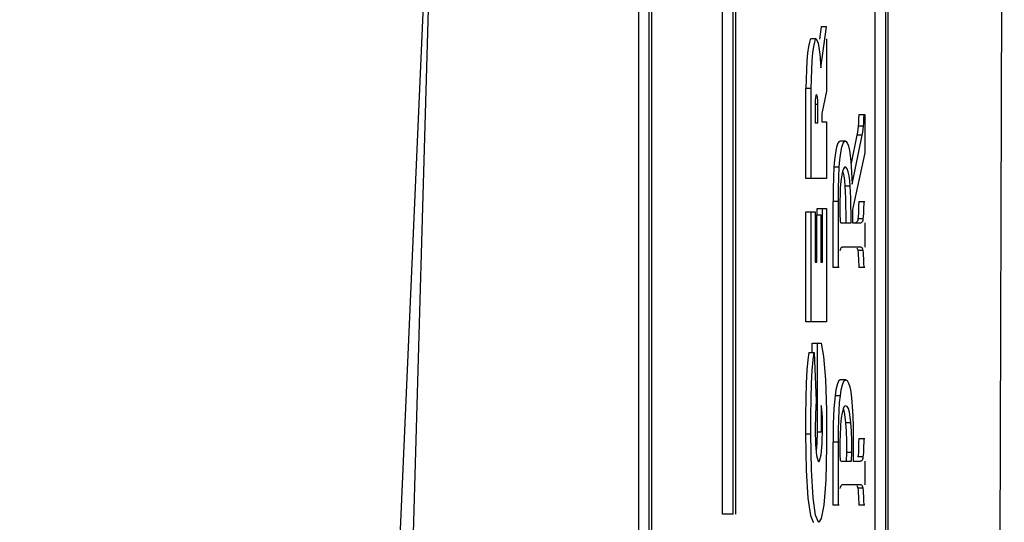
# Model space of a CAD drawing. Header units: inches. Extents: x 0 to 420, y 0 to 297.
# Tile 20 of 90: x 131.529 to 133.086, y 74.673 to 75.468. Entities that reach past the tile are written whole.
import ezdxf

# ---------------------------------------------------------------- set-up
doc = ezdxf.new("R2010")
doc.units = ezdxf.units.IN
doc.header["$LTSCALE"] = 23.1
doc.header["$MEASUREMENT"] = 0
doc.linetypes.add('PHANTOM', pattern=[0.8, 0.45, -0.05, 0.1, -0.05, 0.1, -0.05])
doc.layers.get('0').update_dxf_attribs({"linetype": 'CONTINUOUS'})
doc.layers.add('DEFAULT_3', color=7, linetype='PHANTOM')
doc.layers.add('DIM_PILOTEES', color=7, linetype='CONTINUOUS')
doc.styles.get("Standard").update_dxf_attribs({"font": 'txt', "width": 0.7})
doc.styles.add('TEXTSTYLE_2', font='txt', dxfattribs={"width": 0.7})
doc.dimstyles.new('DIMSTYLE_1', dxfattribs={"dimtxt": 0.18, "dimasz": 3.5, "dimexe": 2, "dimexo": 0, "dimgap": 0.045, "dimtad": 1, "dimzin": 4, "dimdsep": 46, "dimtxsty": 'TEXTSTYLE_2', "dimblk": '_FILLED', "dimblk1": '_FILLED', "dimblk2": '_FILLED', "dimcen": 0.09, "dimazin": 1, "dimtp": 0.003937, "dimtm": 0.003937, "dimtfac": 1, "dimtdec": 0, "dimtofl": 0, "dimtmove": 0, "dimatfit": 3, "dimldrblk": '_FILLED', "dimfxl": 1, "dimtolj": 1, "dimtzin": 4, "dimarcsym": 0})
doc.dimstyles.new('DIMSTYLE_4', dxfattribs={"dimtxt": 2.5, "dimasz": 3.5, "dimexe": 2, "dimexo": 0, "dimgap": 0.09, "dimtad": 1, "dimdec": 0, "dimzin": 4, "dimdsep": 46, "dimtxsty": 'STANDARD', "dimblk": '_FILLED', "dimblk1": '_FILLED', "dimblk2": '_FILLED', "dimcen": 0.09, "dimazin": 1, "dimtp": 0.07874, "dimtm": 0.07874, "dimtfac": 1, "dimtdec": 0, "dimtofl": 0, "dimtmove": 0, "dimatfit": 1, "dimldrblk": '_FILLED', "dimfxl": 1, "dimtolj": 1, "dimtzin": 4, "dimarcsym": 0})

# ---------------------------------------------------------------- blocks, each defined once
blk = doc.blocks.new('_FILLED')
at = {"color": 0, "linetype": 'ByBlock'}
blk.add_solid([(0, 0), (-1, 0.142857), (-1, -0.142857)], dxfattribs=at)
blk = doc.blocks.new('*D7')
at = {"layer": 'DIM_PILOTEES', "color": 2, "linetype": 'Continuous'}
for p, q in [((120.363, 76.135904), (155.164035, 76.135904)), ((155.164035, 76.135904), (157.209035, 76.135904)), ((155.209035, 76.135904), (155.209035, 56.305404)), ((155.209035, 36.474904), (155.209035, 56.305404)), ((110.21963, 36.474904), (155.164035, 36.474904)), ((155.164035, 36.474904), (157.209035, 36.474904))]:
    blk.add_line(p, q, dxfattribs=at)
at = {"layer": 'DIM_PILOTEES', "color": 2, "linetype": 'Continuous', "xscale": 3.5, "yscale": 3.5, "zscale": 3.5}
for p, rotation in [((155.209035, 76.135904), 90), ((155.209035, 36.474904), 270)]:
    blk.add_blockref('_FILLED', p, dxfattribs=dict(at, rotation=rotation))
blk = doc.blocks.new('*D14')
at = {"layer": 'DIM_PILOTEES', "color": 2, "linetype": 'Continuous'}
blk.add_line((130.459481, 99.719242), (144.563257, 108.862085), dxfattribs=at)
at = {"layer": 'DIM_PILOTEES', "color": 2, "linetype": 'Continuous', "xscale": 3.5, "yscale": 3.5, "zscale": 3.5, "rotation": 212.953525}
blk.add_blockref('_FILLED', (130.459481, 99.719242), dxfattribs=at)

msp = doc.modelspace()

# ---------------------------------------------------------------- linework, layer by layer
at = {"color": 7, "linetype": 'Continuous'}
for p, q in [((132.507648, 78.014728), (132.507648, 74.421914)), ((132.524538, 74.421914), (132.524538, 78.014728)), ((132.901905, 78.014728), (132.901905, 74.421914)), ((132.527879, 77.987647), (132.527879, 74.448927)), ((132.881673, 74.448927), (132.881673, 77.987647)), ((132.898564, 74.448927), (132.898564, 77.987647)), ((132.072742, 73.331538), (132.199289, 76.226198)), ((132.195935, 76.220904), (132.142019, 74.335187)), ((133.081907, 75.667349), (133.07892, 74.55951)), ((132.640433, 74.685873), (132.640433, 75.504083)), ((132.657324, 74.685873), (132.657324, 75.504083)), ((132.660665, 75.504083), (132.660665, 74.685873)), ((132.796514, 75.456449), (132.793695, 75.436731)), ((132.795718, 75.391815), (132.804959, 75.456449)), ((132.804959, 75.456449), (132.796514, 75.456449)), ((132.777722, 75.432224), (132.776332, 75.425098)), ((132.779082, 75.436278), (132.777722, 75.432224)), ((132.780268, 75.437443), (132.779082, 75.436278)), ((132.788713, 75.437443), (132.780268, 75.437443)), ((132.784778, 75.4251), (132.786167, 75.432224)), ((132.786167, 75.432224), (132.787527, 75.436277)), ((132.787527, 75.436277), (132.788713, 75.437443)), ((132.788713, 75.437443), (132.791819, 75.430513)), ((132.804959, 75.437443), (132.804959, 75.354517)), ((132.776332, 75.425098), (132.775005, 75.41508)), ((132.783451, 75.415086), (132.784778, 75.4251)), ((132.791819, 75.430513), (132.794377, 75.413447)), ((132.773843, 75.402683), (132.772944, 75.388534)), ((132.775005, 75.41508), (132.773843, 75.402683)), ((132.781389, 75.38854), (132.782289, 75.40269)), ((132.782289, 75.40269), (132.783451, 75.415086)), ((132.794377, 75.413447), (132.795718, 75.391815)), ((132.772944, 75.388534), (132.772409, 75.373503)), ((132.780854, 75.373505), (132.781389, 75.38854)), ((132.772409, 75.373503), (132.772306, 75.359005)), ((132.780752, 75.359005), (132.780854, 75.373505)), ((132.772306, 75.216409), (132.772306, 75.359005)), ((132.780752, 75.359005), (132.772306, 75.359005)), ((132.780752, 75.216409), (132.780752, 75.359005)), ((132.804959, 75.354517), (132.79755, 75.319463)), ((132.787107, 75.34), (132.78706, 75.33495)), ((132.787478, 75.344679), (132.787107, 75.34)), ((132.788079, 75.34801), (132.787478, 75.344679)), ((132.788858, 75.349459), (132.788079, 75.34801)), ((132.789008, 75.349484), (132.788858, 75.349459)), ((132.789744, 75.348639), (132.789008, 75.349484)), ((132.790533, 75.345181), (132.789744, 75.348639)), ((132.791016, 75.339671), (132.790533, 75.345181)), ((132.791101, 75.333488), (132.791016, 75.339671)), ((132.78706, 75.33495), (132.78706, 75.304928)), ((132.791101, 75.333488), (132.78706, 75.333488)), ((132.791101, 75.304928), (132.791101, 75.333488)), ((132.79755, 75.319463), (132.79755, 75.306067)), ((132.855629, 75.311006), (132.855342, 75.304881)), ((132.855808, 75.318018), (132.855629, 75.311006)), ((132.855808, 75.318018), (132.865393, 75.318018)), ((132.863787, 75.304874), (132.864074, 75.310999)), ((132.864074, 75.310999), (132.864254, 75.318018)), ((132.865393, 75.318018), (132.865393, 75.257294)), ((132.78706, 75.304928), (132.791101, 75.304928)), ((132.79755, 75.306067), (132.805033, 75.306067)), ((132.805033, 75.306067), (132.805033, 75.216409)), ((132.85435, 75.294466), (132.85363, 75.289762)), ((132.854944, 75.299641), (132.85435, 75.294466)), ((132.855342, 75.304881), (132.854944, 75.299641)), ((132.86339, 75.299641), (132.854944, 75.299641)), ((132.862074, 75.289753), (132.862794, 75.294455)), ((132.862794, 75.294455), (132.86339, 75.299641)), ((132.86339, 75.299641), (132.863787, 75.304874)), ((132.826206, 75.275733), (132.825048, 75.275362)), ((132.834651, 75.275739), (132.826206, 75.275739)), ((132.833492, 75.275361), (132.834651, 75.275733)), ((132.834651, 75.275733), (132.835677, 75.275449)), ((132.852785, 75.285293), (132.843595, 75.240691)), ((132.845223, 75.207603), (132.86123, 75.285293)), ((132.85363, 75.289762), (132.852785, 75.285293)), ((132.86123, 75.285293), (132.852785, 75.285293)), ((132.86123, 75.285293), (132.862074, 75.289753)), ((132.820681, 75.266091), (132.818901, 75.257212)), ((132.822776, 75.272275), (132.820681, 75.266091)), ((132.825048, 75.275362), (132.822776, 75.272275)), ((132.827346, 75.257211), (132.829126, 75.266091)), ((132.829126, 75.266091), (132.831221, 75.272274)), ((132.831221, 75.272274), (132.833492, 75.275361)), ((132.835677, 75.275449), (132.837613, 75.273278)), ((132.837613, 75.273278), (132.839289, 75.26942)), ((132.839289, 75.26942), (132.840725, 75.264063)), ((132.840725, 75.264063), (132.841899, 75.257277)), ((132.817508, 75.246278), (132.816546, 75.234463)), ((132.818901, 75.257212), (132.817508, 75.246278)), ((132.824991, 75.234463), (132.825954, 75.246277)), ((132.825954, 75.246277), (132.827346, 75.257211)), ((132.841899, 75.257277), (132.843388, 75.243786)), ((132.865393, 75.257294), (132.845966, 75.167483)), ((132.816546, 75.234463), (132.815773, 75.218644)), ((132.824991, 75.234463), (132.816546, 75.234463)), ((132.824217, 75.21861), (132.824991, 75.234463)), ((132.831686, 75.231951), (132.830132, 75.2278)), ((132.833499, 75.234317), (132.831686, 75.231951)), ((132.834542, 75.234659), (132.833499, 75.234317)), ((132.835465, 75.234393), (132.834542, 75.234659)), ((132.837404, 75.231939), (132.835465, 75.234393)), ((132.839103, 75.227299), (132.837404, 75.231939)), ((132.843388, 75.243786), (132.844497, 75.227239)), ((132.805033, 75.216409), (132.772306, 75.216409)), ((132.815773, 75.218644), (132.815309, 75.200548)), ((132.823754, 75.200514), (132.824217, 75.21861)), ((132.827836, 75.215531), (132.827089, 75.20779)), ((132.828854, 75.22227), (132.827836, 75.215531)), ((132.830132, 75.2278), (132.828854, 75.22227)), ((132.830306, 75.228264), (132.830649, 75.227328)), ((132.830649, 75.227328), (132.832046, 75.220997)), ((132.832046, 75.220997), (132.833137, 75.213287)), ((132.840495, 75.220978), (132.839103, 75.227299)), ((132.841582, 75.213288), (132.840495, 75.220978)), ((132.844497, 75.227239), (132.845223, 75.207603)), ((132.815309, 75.200548), (132.815154, 75.180165)), ((132.8236, 75.180165), (132.823754, 75.200514)), ((132.826686, 75.200986), (132.826427, 75.194586)), ((132.827089, 75.20779), (132.826686, 75.200986)), ((132.833137, 75.213287), (132.833908, 75.204662)), ((132.833908, 75.204662), (132.834386, 75.195667)), ((132.842353, 75.204662), (132.833908, 75.204662)), ((132.842353, 75.204662), (132.841582, 75.213288)), ((132.842831, 75.195667), (132.842353, 75.204662)), ((132.826144, 75.18334), (132.826073, 75.178442)), ((132.826257, 75.188709), (132.826144, 75.18334)), ((132.826427, 75.194586), (132.826257, 75.188709)), ((132.834386, 75.195667), (132.834749, 75.185216)), ((132.834749, 75.185216), (132.835019, 75.173498)), ((132.843194, 75.185216), (132.842831, 75.195667)), ((132.843464, 75.173498), (132.843194, 75.185216)), ((132.790211, 75.159017), (132.790211, 75.169115)), ((132.790211, 75.169115), (132.805033, 75.169115)), ((132.798657, 75.084472), (132.798657, 75.169115)), ((132.805033, 75.169115), (132.805033, 74.989833)), ((132.815154, 75.075802), (132.815154, 75.180165)), ((132.8236, 75.180165), (132.815154, 75.180165)), ((132.8236, 75.075802), (132.8236, 75.180165)), ((132.826033, 75.17397), (132.826017, 75.169884)), ((132.826017, 75.169884), (132.82602, 75.166147)), ((132.826073, 75.178442), (132.826033, 75.17397)), ((132.835019, 75.173498), (132.835209, 75.160583)), ((132.843655, 75.160583), (132.843464, 75.173498)), ((132.845966, 75.167483), (132.846118, 75.146488)), ((132.855496, 75.166789), (132.855258, 75.161098)), ((132.855677, 75.173278), (132.855496, 75.166789)), ((132.855808, 75.180505), (132.855677, 75.173278)), ((132.855808, 75.180505), (132.865393, 75.180505)), ((132.863703, 75.161098), (132.863941, 75.16679)), ((132.863941, 75.16679), (132.864254, 75.180505)), ((132.772174, 74.989833), (132.772174, 75.164015)), ((132.772174, 75.164015), (132.786997, 75.164015)), ((132.780619, 74.989833), (132.780619, 75.164015)), ((132.786997, 75.164015), (132.786997, 75.084472)), ((132.789406, 75.084472), (132.789406, 75.159017)), ((132.789406, 75.159017), (132.795784, 75.159017)), ((132.795784, 75.159017), (132.795784, 75.084472)), ((132.82602, 75.166147), (132.82604, 75.162729)), ((132.82604, 75.162729), (132.826074, 75.159602)), ((132.826074, 75.159602), (132.826123, 75.156747)), ((132.826123, 75.156747), (132.826189, 75.154158)), ((132.826189, 75.154158), (132.82628, 75.151853)), ((132.82628, 75.151853), (132.826413, 75.149973)), ((132.835209, 75.160583), (132.835328, 75.146488)), ((132.843774, 75.146488), (132.843655, 75.160583)), ((132.854575, 75.152744), (132.854143, 75.150687)), ((132.854952, 75.156321), (132.854575, 75.152744)), ((132.86302, 75.152744), (132.854575, 75.152744)), ((132.855258, 75.161098), (132.854952, 75.156321)), ((132.862589, 75.150687), (132.86302, 75.152744)), ((132.86302, 75.152744), (132.863397, 75.156321)), ((132.863397, 75.156321), (132.863703, 75.161098)), ((132.826413, 75.149973), (132.826611, 75.148693)), ((132.826611, 75.148693), (132.826865, 75.147782)), ((132.826865, 75.147782), (132.827153, 75.147171)), ((132.827153, 75.147171), (132.827472, 75.146776)), ((132.827472, 75.146776), (132.827821, 75.146557)), ((132.827821, 75.146557), (132.828199, 75.146488)), ((132.828199, 75.146488), (132.843774, 75.146488)), ((132.846118, 75.146488), (132.858554, 75.146488)), ((132.851705, 75.146881), (132.850939, 75.146585)), ((132.852407, 75.147394), (132.851705, 75.146881)), ((132.853047, 75.148154), (132.852407, 75.147394)), ((132.853626, 75.149215), (132.853047, 75.148154)), ((132.854143, 75.150687), (132.853626, 75.149215)), ((132.858554, 75.146488), (132.859384, 75.146585)), ((132.859384, 75.146585), (132.86015, 75.146881)), ((132.86015, 75.146881), (132.860852, 75.147394)), ((132.860852, 75.147394), (132.861493, 75.148154)), ((132.861493, 75.148154), (132.862072, 75.149215)), ((132.862072, 75.149215), (132.862589, 75.150687)), ((132.865393, 75.146488), (132.865393, 75.108187)), ((132.827056, 75.105523), (132.826544, 75.104098)), ((132.827625, 75.106559), (132.827056, 75.105523)), ((132.82825, 75.107303), (132.827625, 75.106559)), ((132.828929, 75.107804), (132.82825, 75.107303)), ((132.829663, 75.108094), (132.828929, 75.107804)), ((132.830455, 75.108187), (132.829663, 75.108094)), ((132.857816, 75.108187), (132.830455, 75.108187)), ((132.852645, 75.106806), (132.853293, 75.105918)), ((132.853293, 75.105918), (132.853878, 75.104667)), ((132.853878, 75.104667), (132.854386, 75.102815)), ((132.858742, 75.108108), (132.857816, 75.108187)), ((132.859594, 75.107863), (132.858742, 75.108108)), ((132.860375, 75.107438), (132.859594, 75.107863)), ((132.86109, 75.106806), (132.860375, 75.107438)), ((132.861738, 75.105918), (132.86109, 75.106806)), ((132.862323, 75.104668), (132.861738, 75.105918)), ((132.862832, 75.102815), (132.862323, 75.104668)), ((132.826544, 75.104098), (132.826107, 75.102135)), ((132.854386, 75.102815), (132.854816, 75.099798)), ((132.862832, 75.102815), (132.854386, 75.102815)), ((132.854816, 75.099798), (132.855175, 75.095303)), ((132.855175, 75.095303), (132.855453, 75.089691)), ((132.855453, 75.089691), (132.855808, 75.075802)), ((132.863261, 75.099798), (132.862832, 75.102815)), ((132.863621, 75.095303), (132.863261, 75.099798)), ((132.863899, 75.089691), (132.863621, 75.095303)), ((132.864106, 75.083159), (132.863899, 75.089691)), ((132.786997, 75.084472), (132.789406, 75.084472)), ((132.795784, 75.084472), (132.798657, 75.084472)), ((132.824777, 75.075802), (132.815154, 75.075802)), ((132.865393, 75.075802), (132.855808, 75.075802)), ((132.864254, 75.075802), (132.864106, 75.083159)), ((132.805033, 74.989833), (132.772174, 74.989833)), ((132.782034, 74.941553), (132.782034, 74.956122)), ((132.782034, 74.956122), (132.796328, 74.956122)), ((132.79048, 74.815617), (132.79048, 74.956122)), ((132.796328, 74.956122), (132.800106, 74.934981)), ((132.777035, 74.941553), (132.775331, 74.930003)), ((132.777035, 74.941553), (132.78548, 74.941553)), ((132.783775, 74.929985), (132.78548, 74.941553)), ((132.78548, 74.941553), (132.788673, 74.865087)), ((132.800106, 74.934981), (132.803109, 74.898799)), ((132.775331, 74.930003), (132.773878, 74.913359)), ((132.782321, 74.913324), (132.783775, 74.929985)), ((132.773878, 74.913359), (132.772755, 74.892817)), ((132.781198, 74.892774), (132.782321, 74.913324)), ((132.772755, 74.892817), (132.771962, 74.868604)), ((132.780406, 74.868563), (132.781198, 74.892774)), ((132.803109, 74.898799), (132.804804, 74.849943)), ((132.82165, 74.890437), (132.819705, 74.882253)), ((132.823975, 74.895961), (132.82165, 74.890437)), ((132.826513, 74.898247), (132.823975, 74.895961)), ((132.82695, 74.898293), (132.826513, 74.898247)), ((132.835396, 74.898296), (132.82695, 74.898296)), ((132.828152, 74.882263), (132.830098, 74.890443)), ((132.830098, 74.890443), (132.83242, 74.895961)), ((132.83242, 74.895961), (132.834954, 74.898246)), ((132.834954, 74.898246), (132.835396, 74.898293)), ((132.835396, 74.898293), (132.837476, 74.897154)), ((132.837476, 74.897154), (132.839703, 74.893173)), ((132.839703, 74.893173), (132.841561, 74.887088)), ((132.841561, 74.887088), (132.843079, 74.879321)), ((132.81828, 74.872839), (132.816535, 74.853244)), ((132.819705, 74.882253), (132.81828, 74.872839)), ((132.826725, 74.872839), (132.81828, 74.872839)), ((132.825651, 74.862364), (132.826725, 74.872839)), ((132.826725, 74.872839), (132.828152, 74.882263)), ((132.843079, 74.879321), (132.84427, 74.870068)), ((132.771962, 74.868604), (132.7715, 74.841331)), ((132.779945, 74.841306), (132.780406, 74.868563)), ((132.788673, 74.865087), (132.787255, 74.84468)), ((132.796887, 74.855338), (132.796328, 74.857658)), ((132.796328, 74.857658), (132.796328, 74.815617)), ((132.797429, 74.851257), (132.796887, 74.855338)), ((132.824788, 74.850029), (132.825651, 74.862364)), ((132.83287, 74.855935), (132.830983, 74.852295)), ((132.835077, 74.857165), (132.83287, 74.855935)), ((132.837376, 74.856101), (132.835077, 74.857165)), ((132.839394, 74.852836), (132.837376, 74.856101)), ((132.84427, 74.870068), (132.845512, 74.855911)), ((132.845512, 74.855911), (132.846381, 74.840931)), ((132.7715, 74.841331), (132.771356, 74.812523)), ((132.779801, 74.812523), (132.779945, 74.841306)), ((132.787255, 74.84468), (132.786876, 74.820021)), ((132.797896, 74.845673), (132.797429, 74.851257)), ((132.798272, 74.838757), (132.797896, 74.845673)), ((132.804804, 74.849943), (132.804995, 74.793284)), ((132.816535, 74.853244), (132.815498, 74.828818)), ((132.824144, 74.835586), (132.824788, 74.850029)), ((132.829393, 74.84625), (132.828107, 74.837883)), ((132.830983, 74.852295), (132.829393, 74.84625)), ((132.830949, 74.852837), (132.832668, 74.84727)), ((132.832668, 74.84727), (132.834048, 74.839499)), ((132.841114, 74.847269), (132.839394, 74.852836)), ((132.842493, 74.839496), (132.841114, 74.847269)), ((132.846381, 74.840931), (132.84692, 74.824411)), ((132.798532, 74.830777), (132.798272, 74.838757)), ((132.798636, 74.82189), (132.798532, 74.830777)), ((132.815498, 74.828818), (132.815154, 74.799603)), ((132.823741, 74.818877), (132.824144, 74.835586)), ((132.827125, 74.827381), (132.826715, 74.820688)), ((132.828107, 74.837883), (132.827125, 74.827381)), ((132.834048, 74.839499), (132.835053, 74.830101)), ((132.835053, 74.830101), (132.835826, 74.817124)), ((132.843499, 74.830101), (132.835053, 74.830101)), ((132.843499, 74.830101), (132.842493, 74.839496)), ((132.844273, 74.817073), (132.843499, 74.830101)), ((132.84692, 74.824411), (132.847157, 74.805681)), ((132.771356, 74.812523), (132.772448, 74.755715)), ((132.779801, 74.812523), (132.771356, 74.812523)), ((132.780886, 74.755887), (132.779801, 74.812523)), ((132.786876, 74.820021), (132.787613, 74.796193)), ((132.790025, 74.815617), (132.789561, 74.797997)), ((132.796328, 74.815617), (132.79048, 74.815617)), ((132.797999, 74.797859), (132.798636, 74.82189)), ((132.8236, 74.799603), (132.823741, 74.818877)), ((132.826242, 74.808579), (132.826109, 74.803245)), ((132.826435, 74.814391), (132.826242, 74.808579)), ((132.826715, 74.820688), (132.826435, 74.814391)), ((132.835826, 74.817124), (132.836223, 74.801492)), ((132.844669, 74.801442), (132.844273, 74.817073)), ((132.787613, 74.796193), (132.789217, 74.778721)), ((132.789561, 74.797997), (132.788507, 74.786452)), ((132.79634, 74.779976), (132.797999, 74.797859)), ((132.804995, 74.793284), (132.803549, 74.739842)), ((132.815154, 74.700153), (132.815154, 74.799603)), ((132.8236, 74.799603), (132.815154, 74.799603)), ((132.8236, 74.700153), (132.8236, 74.799603)), ((132.825972, 74.793894), (132.825951, 74.789808)), ((132.826023, 74.798362), (132.825972, 74.793894)), ((132.826109, 74.803245), (132.826023, 74.798362)), ((132.836223, 74.801492), (132.836256, 74.783181)), ((132.844701, 74.783181), (132.844669, 74.801442)), ((132.847157, 74.805681), (132.847145, 74.783946)), ((132.855581, 74.793351), (132.855412, 74.788056)), ((132.855711, 74.79921), (132.855581, 74.793351)), ((132.855808, 74.805604), (132.855711, 74.79921)), ((132.855808, 74.805604), (132.865393, 74.805604)), ((132.863857, 74.788057), (132.864026, 74.793352)), ((132.864026, 74.793352), (132.864157, 74.79921)), ((132.864157, 74.79921), (132.864254, 74.805604)), ((132.789217, 74.778721), (132.791437, 74.769739)), ((132.79398, 74.770095), (132.79634, 74.779976)), ((132.825951, 74.789808), (132.825954, 74.786074)), ((132.825954, 74.786074), (132.825977, 74.782666)), ((132.825977, 74.782666), (132.826022, 74.779568)), ((132.826022, 74.779568), (132.826091, 74.77678)), ((132.836256, 74.783181), (132.836067, 74.769938)), ((132.844701, 74.783181), (132.836256, 74.783181)), ((132.844513, 74.769938), (132.844701, 74.783181)), ((132.847145, 74.783946), (132.847078, 74.769938)), ((132.85493, 74.779398), (132.854608, 74.776364)), ((132.855199, 74.783382), (132.85493, 74.779398)), ((132.855412, 74.788056), (132.855199, 74.783382)), ((132.863053, 74.776364), (132.863375, 74.779398)), ((132.863375, 74.779398), (132.863644, 74.783382)), ((132.863644, 74.783382), (132.863857, 74.788057)), ((132.791437, 74.769739), (132.79262, 74.768732)), ((132.79262, 74.768732), (132.79398, 74.770095)), ((132.826091, 74.77678), (132.826196, 74.774327)), ((132.826196, 74.774327), (132.826355, 74.772471)), ((132.826355, 74.772471), (132.826562, 74.771491)), ((132.826562, 74.771491), (132.826808, 74.770851)), ((132.826808, 74.770851), (132.82708, 74.770423)), ((132.82708, 74.770423), (132.827379, 74.770145)), ((132.827379, 74.770145), (132.827702, 74.769988)), ((132.827702, 74.769988), (132.828051, 74.769938)), ((132.828051, 74.769938), (132.844513, 74.769938)), ((132.847078, 74.769938), (132.858554, 74.769938)), ((132.863053, 74.776364), (132.854608, 74.776364)), ((132.858554, 74.769938), (132.859303, 74.770014)), ((132.859303, 74.770014), (132.859997, 74.770246)), ((132.859997, 74.770246), (132.860638, 74.770644)), ((132.860638, 74.770644), (132.861228, 74.771224)), ((132.861228, 74.771224), (132.861767, 74.772015)), ((132.861767, 74.772015), (132.862256, 74.773066)), ((132.862256, 74.773066), (132.862691, 74.77447)), ((132.862691, 74.77447), (132.863053, 74.776364)), ((132.865393, 74.769938), (132.865393, 74.732402)), ((132.772448, 74.755715), (132.775309, 74.711285)), ((132.783714, 74.711695), (132.780886, 74.755887)), ((132.803549, 74.739842), (132.800409, 74.700287)), ((132.827941, 74.731156), (132.827249, 74.730079)), ((132.828706, 74.731867), (132.827941, 74.731156)), ((132.829544, 74.732272), (132.828706, 74.731867)), ((132.830455, 74.732402), (132.829544, 74.732272)), ((132.857816, 74.732402), (132.830455, 74.732402)), ((132.852631, 74.730997), (132.853282, 74.730102)), ((132.858734, 74.732321), (132.857816, 74.732402)), ((132.859582, 74.732071), (132.858734, 74.732321)), ((132.860361, 74.731638), (132.859582, 74.732071)), ((132.861076, 74.730997), (132.860361, 74.731638)), ((132.861727, 74.730102), (132.861076, 74.730997)), ((132.82663, 74.728521), (132.826107, 74.726282)), ((132.827249, 74.730079), (132.82663, 74.728521)), ((132.853282, 74.730102), (132.853871, 74.72885)), ((132.853871, 74.72885), (132.854386, 74.727013)), ((132.854386, 74.727013), (132.854815, 74.724012)), ((132.862832, 74.727013), (132.854386, 74.727013)), ((132.854815, 74.724012), (132.855175, 74.719544)), ((132.855175, 74.719544), (132.855453, 74.713964)), ((132.862316, 74.72885), (132.861727, 74.730102)), ((132.862832, 74.727013), (132.862316, 74.72885)), ((132.86326, 74.724012), (132.862832, 74.727013)), ((132.86362, 74.719543), (132.86326, 74.724012)), ((132.863898, 74.713964), (132.86362, 74.719543)), ((132.775309, 74.711285), (132.7793, 74.683696)), ((132.787647, 74.684135), (132.783714, 74.711695)), ((132.800409, 74.700287), (132.796302, 74.67902)), ((132.824777, 74.700153), (132.815154, 74.700153)), ((132.855453, 74.713964), (132.855808, 74.700153)), ((132.865393, 74.700153), (132.855808, 74.700153)), ((132.864106, 74.707468), (132.863898, 74.713964)), ((132.864254, 74.700153), (132.864106, 74.707468)), ((132.657324, 74.685873), (132.640433, 74.685873)), ((132.791937, 74.673267), (132.787647, 74.684135)), ((132.7793, 74.683696), (132.783647, 74.673188)), ((132.783647, 74.673188), (132.784129, 74.673072)), ((132.792574, 74.673081), (132.791937, 74.673267)), ((132.796302, 74.67902), (132.792574, 74.673081))]:
    msp.add_line(p, q, dxfattribs=at)
msp.add_arc((107.512523, 76.220904), 26.945, 335.662676, 24.337586, dxfattribs=at)
at = {"layer": 'DEFAULT_3', "color": 7, "linetype": 'PHANTOM'}
msp.add_circle((94.442943, 76.371342), 42.922203, dxfattribs=at)

# ---------------------------------------------------------------- dimensions: what is measured, and where the dimension line sits
at = {"layer": 'DIM_PILOTEES', "color": 2, "linetype": 'Continuous'}
dim = msp.add_diameter_dim_2p(p1=(130.459481, 99.719242), p2=(58.426404, 53.023441), text='{\\fSymbol_ASME;\\W1.0;⌀}<>', dimstyle='DIMSTYLE_4', override={"dimpost": '<>'}, dxfattribs=at)
dim.commit()
dim.dimension.update_dxf_attribs({"geometry": '*D14', "text_midpoint": (137.403577, 104.965621), "dimtype": 163})
dim = msp.add_linear_dim(base=(155.209035, 76.135904), p1=(110.21963, 36.474904), p2=(120.363, 76.135904), angle=90, text=' ', dimstyle='DIMSTYLE_1', dxfattribs=at)
dim.commit()
dim.dimension.update_dxf_attribs({"geometry": '*D7', "text_midpoint": (155.209035, 55.417917), "dimtype": 160})

doc.saveas('drawing.dxf')
